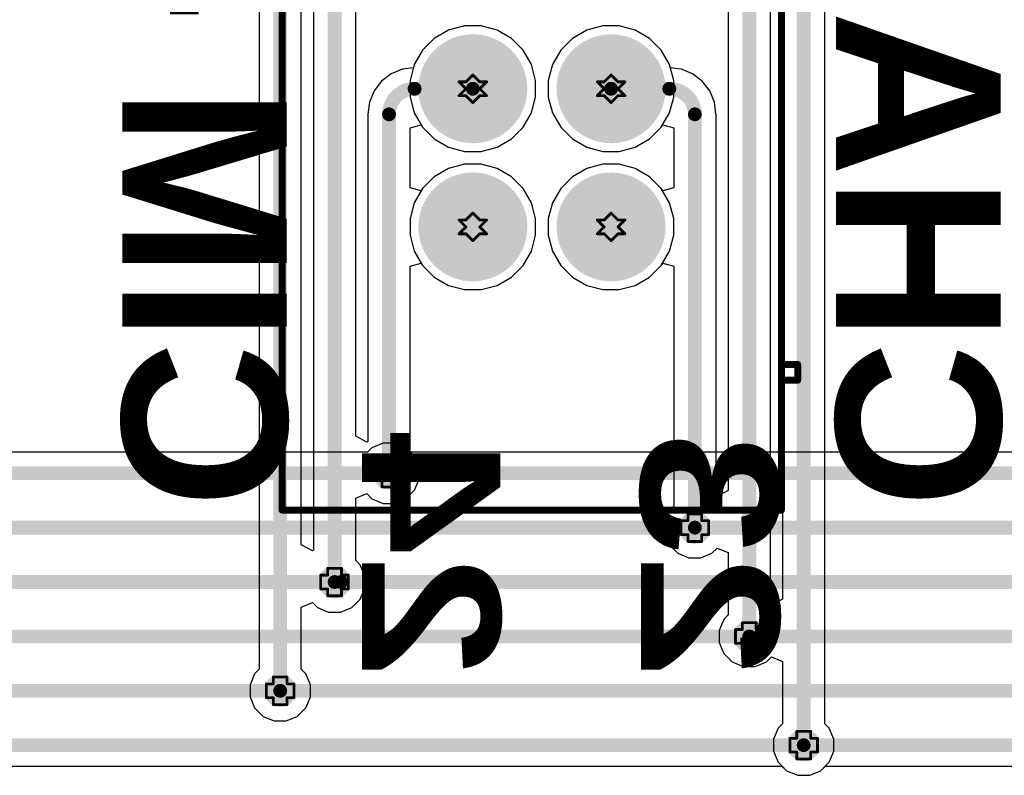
# Model space of a CAD drawing. Header units: inches. Extents: x -0.1 to 10.2, y 0 to 6.5.
# Tile 36 of 95: x 1.992 to 2.704, y 1.218 to 1.765. Entities that reach past the tile are written whole.
import ezdxf

# ---------------------------------------------------------------- set-up
doc = ezdxf.new("R2010")
doc.units = ezdxf.units.IN
doc.header["$MEASUREMENT"] = 0
for name, color, linetype in [('Bottom Layer', 5, 'Continuous'), ('Bottom Overlay', 54, 'Continuous'), ('Bottom Solder', 6, 'Continuous'), ('Drill Drawing', 1, 'Continuous'), ('Multi-Layer', 9, 'Continuous'), ('Pad Holes', 156, 'Continuous'), ('Top Layer', 1, 'Continuous'), ('Top Solder', 216, 'Continuous'), ('Via Holes', 16, 'Continuous')]:
    doc.layers.add(name, color=color, linetype=linetype)
doc.styles.add('Arial Black_Bold', font='txt', dxfattribs={"height": 0.2})
doc.styles.add('Arial_Bold', font='txt', dxfattribs={"height": 0.2})

# ---------------------------------------------------------------- blocks, each defined once
blk = doc.blocks.new('X9555WV_2_12_6TV01_B_55')
at = {"layer": 'Bottom Layer'}
h = blk.add_hatch(color=5, dxfattribs=at)
edge = h.paths.add_edge_path()
edge.add_arc((0.45, 0.05), 0.03543, 0, 360)
h = blk.add_hatch(color=5, dxfattribs=at)
edge = h.paths.add_edge_path()
edge.add_arc((0.55, 0.05), 0.03543, 0, 360)
h = blk.add_hatch(color=5, dxfattribs=at)
edge = h.paths.add_edge_path()
edge.add_arc((0.45, -0.05), 0.03543, 0, 360)
h = blk.add_hatch(color=5, dxfattribs=at)
edge = h.paths.add_edge_path()
edge.add_arc((0.55, -0.05), 0.03543, 0, 360)
at = {"layer": 'Bottom Solder'}
h = blk.add_hatch(color=6, dxfattribs=at)
edge = h.paths.add_edge_path()
edge.add_arc((0.45, 0.05), 0.03943, 0, 360)
h = blk.add_hatch(color=6, dxfattribs=at)
edge = h.paths.add_edge_path()
edge.add_arc((0.55, 0.05), 0.03943, 0, 360)
h = blk.add_hatch(color=6, dxfattribs=at)
edge = h.paths.add_edge_path()
edge.add_arc((0.45, -0.05), 0.03943, 0, 360)
h = blk.add_hatch(color=6, dxfattribs=at)
edge = h.paths.add_edge_path()
edge.add_arc((0.55, -0.05), 0.03943, 0, 360)
at = {"layer": 'Multi-Layer'}
h = blk.add_hatch(color=9, dxfattribs=at)
edge = h.paths.add_edge_path()
edge.add_arc((0.45, 0.05), 0.03543, 0, 360)
h = blk.add_hatch(color=9, dxfattribs=at)
edge = h.paths.add_edge_path()
edge.add_arc((0.55, 0.05), 0.03543, 0, 360)
h = blk.add_hatch(color=9, dxfattribs=at)
edge = h.paths.add_edge_path()
edge.add_arc((0.45, -0.05), 0.03543, 0, 360)
h = blk.add_hatch(color=9, dxfattribs=at)
edge = h.paths.add_edge_path()
edge.add_arc((0.55, -0.05), 0.03543, 0, 360)
at = {"layer": 'Pad Holes'}
h = blk.add_hatch(color=7, dxfattribs=at)
edge = h.paths.add_edge_path()
edge.add_arc((0.45, 0.05), 0.02165, 0, 360)
h = blk.add_hatch(color=7, dxfattribs=at)
edge = h.paths.add_edge_path()
edge.add_arc((0.55, 0.05), 0.02165, 0, 360)
h = blk.add_hatch(color=7, dxfattribs=at)
edge = h.paths.add_edge_path()
edge.add_arc((0.45, -0.05), 0.02165, 0, 360)
h = blk.add_hatch(color=7, dxfattribs=at)
edge = h.paths.add_edge_path()
edge.add_arc((0.55, -0.05), 0.02165, 0, 360)
at = {"layer": 'Top Layer'}
h = blk.add_hatch(color=1, dxfattribs=at)
edge = h.paths.add_edge_path()
edge.add_arc((0.45, 0.05), 0.03543, 0, 360)
h = blk.add_hatch(color=1, dxfattribs=at)
edge = h.paths.add_edge_path()
edge.add_arc((0.55, 0.05), 0.03543, 0, 360)
h = blk.add_hatch(color=1, dxfattribs=at)
edge = h.paths.add_edge_path()
edge.add_arc((0.45, -0.05), 0.03543, 0, 360)
h = blk.add_hatch(color=1, dxfattribs=at)
edge = h.paths.add_edge_path()
edge.add_arc((0.55, -0.05), 0.03543, 0, 360)
at = {"layer": 'Top Solder'}
h = blk.add_hatch(color=216, dxfattribs=at)
edge = h.paths.add_edge_path()
edge.add_arc((0.45, 0.05), 0.03943, 0, 360)
h = blk.add_hatch(color=216, dxfattribs=at)
edge = h.paths.add_edge_path()
edge.add_arc((0.55, 0.05), 0.03943, 0, 360)
h = blk.add_hatch(color=216, dxfattribs=at)
edge = h.paths.add_edge_path()
edge.add_arc((0.45, -0.05), 0.03943, 0, 360)
h = blk.add_hatch(color=216, dxfattribs=at)
edge = h.paths.add_edge_path()
edge.add_arc((0.55, -0.05), 0.03943, 0, 360)
at = {"layer": 'Bottom Overlay', "const_width": 0.005}
for points in [[(0.6496, 0.17323), (0.6496, 0.18504)], [(0.66097, 0.18504), (0.6496, 0.18504)], [(0.66097, 0.17323), (0.66097, 0.18504)], [(0.755, 0.17323), (-0.755, 0.17323)], [(0.755, -0.188), (0.755, 0.17323)], [(0.755, -0.188), (-0.755, -0.188)]]:
    blk.add_lwpolyline(points, dxfattribs=at)
at = {"layer": 'Bottom Overlay', "const_width": 0.0025}
for points in [[(0.64835, 0.18504, 1), (0.65085, 0.18504, 1)], [(0.64835, 0.18504, 1), (0.65085, 0.18504, 1)], [(0.65972, 0.18504, 1), (0.66221, 0.18504, 1)], [(0.65972, 0.18504, 1), (0.66221, 0.18504, 1)], [(0.64835, 0.17323, 1), (0.65085, 0.17323, 1)], [(0.65972, 0.17323, 1), (0.66221, 0.17323, 1)], [(0.75375, 0.17323, 1), (0.75625, 0.17323, 1)], [(0.75375, 0.17323, 1), (0.75625, 0.17323, 1)], [(0.75375, -0.188, 1), (0.75625, -0.188, 1)], [(0.75375, -0.188, 1), (0.75625, -0.188, 1)]]:
    blk.add_lwpolyline(points, format="xyb", close=True, dxfattribs=at)

msp = doc.modelspace()

# ---------------------------------------------------------------- hatches: boundary and pattern name
at = {"layer": 'Bottom Layer'}
h = msp.add_hatch(color=5, dxfattribs=at)
edge = h.paths.add_edge_path()
edge.add_arc((2.25905, 1.43701), 0.01181, 0, 360)
h = msp.add_hatch(color=5, dxfattribs=at)
edge = h.paths.add_edge_path()
edge.add_arc((2.48031, 1.39764), 0.01181, 0, 360)
h = msp.add_hatch(color=5, dxfattribs=at)
edge = h.paths.add_edge_path()
edge.add_arc((2.21968, 1.35827), 0.01181, 0, 360)
h = msp.add_hatch(color=5, dxfattribs=at)
edge = h.paths.add_edge_path()
edge.add_arc((2.51968, 1.3189), 0.01181, 0, 360)
h = msp.add_hatch(color=5, dxfattribs=at)
edge = h.paths.add_edge_path()
edge.add_arc((2.18031, 1.27953), 0.01181, 0, 360)
h = msp.add_hatch(color=5, dxfattribs=at)
edge = h.paths.add_edge_path()
edge.add_arc((2.55905, 1.24016), 0.01181, 0, 360)
at = {"layer": 'Top Layer'}
h = msp.add_hatch(color=1, dxfattribs=at)
edge = h.paths.add_edge_path()
edge.add_arc((2.25905, 1.43701), 0.01181, 0, 360)
h = msp.add_hatch(color=1, dxfattribs=at)
edge = h.paths.add_edge_path()
edge.add_arc((2.48031, 1.39764), 0.01181, 0, 360)
h = msp.add_hatch(color=1, dxfattribs=at)
edge = h.paths.add_edge_path()
edge.add_arc((2.21968, 1.35827), 0.01181, 0, 360)
h = msp.add_hatch(color=1, dxfattribs=at)
edge = h.paths.add_edge_path()
edge.add_arc((2.51968, 1.3189), 0.01181, 0, 360)
h = msp.add_hatch(color=1, dxfattribs=at)
edge = h.paths.add_edge_path()
edge.add_arc((2.18031, 1.27953), 0.01181, 0, 360)
h = msp.add_hatch(color=1, dxfattribs=at)
edge = h.paths.add_edge_path()
edge.add_arc((2.55905, 1.24016), 0.01181, 0, 360)
at = {"layer": 'Via Holes'}
h = msp.add_hatch(color=7, dxfattribs=at)
edge = h.paths.add_edge_path()
edge.add_arc((2.25905, 1.43701), 0.00591, 0, 360)
h = msp.add_hatch(color=7, dxfattribs=at)
edge = h.paths.add_edge_path()
edge.add_arc((2.48031, 1.39764), 0.00591, 0, 360)
h = msp.add_hatch(color=7, dxfattribs=at)
edge = h.paths.add_edge_path()
edge.add_arc((2.21968, 1.35827), 0.00591, 0, 360)
h = msp.add_hatch(color=7, dxfattribs=at)
edge = h.paths.add_edge_path()
edge.add_arc((2.51968, 1.3189), 0.00591, 0, 360)
h = msp.add_hatch(color=7, dxfattribs=at)
edge = h.paths.add_edge_path()
edge.add_arc((2.18031, 1.27953), 0.00591, 0, 360)
h = msp.add_hatch(color=7, dxfattribs=at)
edge = h.paths.add_edge_path()
edge.add_arc((2.55905, 1.24016), 0.00591, 0, 360)

# ---------------------------------------------------------------- linework, layer by layer
at = {"layer": 'Bottom Layer'}
for p, q in [((2.16502, 1.88583), (2.16502, 1.29508)), ((2.19561, 1.38513), (2.19561, 1.88583)), ((2.54376, 1.88583), (2.54376, 1.34576)), ((2.57435, 1.25571), (2.57435, 1.88583)), ((2.20439, 1.78346), (2.20439, 1.38137)), ((2.23498, 1.46387), (2.23498, 1.78346)), ((2.50439, 1.78346), (2.50439, 1.4245)), ((2.53498, 1.342), (2.53498, 1.78346)), ((2.3137, 1.76079), (2.30215, 1.75769)), ((2.32566, 1.76079), (2.3137, 1.76079)), ((2.33722, 1.75769), (2.32566, 1.76079)), ((2.4137, 1.76079), (2.40215, 1.75769)), ((2.42566, 1.76079), (2.4137, 1.76079)), ((2.43722, 1.75769), (2.42566, 1.76079)), ((2.30215, 1.75769), (2.29179, 1.75171)), ((2.34758, 1.75171), (2.33722, 1.75769)), ((2.40215, 1.75769), (2.39179, 1.75171)), ((2.44758, 1.75171), (2.43722, 1.75769)), ((2.29179, 1.75171), (2.28333, 1.74325)), ((2.35604, 1.74325), (2.34758, 1.75171)), ((2.39179, 1.75171), (2.38333, 1.74325)), ((2.45604, 1.74325), (2.44758, 1.75171)), ((2.28333, 1.74325), (2.27734, 1.73289)), ((2.36202, 1.73289), (2.35604, 1.74325)), ((2.38333, 1.74325), (2.37734, 1.73289)), ((2.46202, 1.73289), (2.45604, 1.74325)), ((2.27734, 1.73289), (2.27671, 1.73053)), ((2.36511, 1.72134), (2.36202, 1.73289)), ((2.37734, 1.73289), (2.37425, 1.72134)), ((2.46265, 1.73053), (2.46202, 1.73289)), ((2.26066, 1.72612), (2.25366, 1.72075)), ((2.26881, 1.72949), (2.26066, 1.72612)), ((2.27671, 1.73053), (2.26881, 1.72949)), ((2.47056, 1.72949), (2.46265, 1.73053)), ((2.47871, 1.72612), (2.47056, 1.72949)), ((2.48571, 1.72075), (2.47871, 1.72612)), ((2.25366, 1.72075), (2.24829, 1.71375)), ((2.36511, 1.70937), (2.36511, 1.72134)), ((2.37425, 1.72134), (2.37425, 1.70937)), ((2.49108, 1.71375), (2.48571, 1.72075)), ((2.24829, 1.71375), (2.24492, 1.7056)), ((2.49445, 1.7056), (2.49108, 1.71375)), ((2.24492, 1.7056), (2.24377, 1.69692)), ((2.36202, 1.69782), (2.36511, 1.70937)), ((2.37425, 1.70937), (2.37734, 1.69782)), ((2.49559, 1.69692), (2.49445, 1.7056)), ((2.24377, 1.69692), (2.24376, 1.69685)), ((2.24376, 1.69685), (2.24376, 1.69685)), ((2.24376, 1.69685), (2.24376, 1.69685)), ((2.24376, 1.69685), (2.24376, 1.46011)), ((2.35604, 1.68746), (2.36202, 1.69782)), ((2.37734, 1.69782), (2.38333, 1.68746)), ((2.49561, 1.69685), (2.49559, 1.69692)), ((2.49561, 1.42074), (2.49561, 1.69685)), ((2.49561, 1.69685), (2.49561, 1.69685)), ((2.49561, 1.69685), (2.49561, 1.69685)), ((2.27435, 1.68701), (2.28235, 1.68915)), ((2.28235, 1.68915), (2.28333, 1.68746)), ((2.45604, 1.68746), (2.45702, 1.68916)), ((2.45702, 1.68916), (2.46502, 1.68702)), ((2.27435, 1.6437), (2.27435, 1.68701)), ((2.28333, 1.68746), (2.29179, 1.679)), ((2.34758, 1.679), (2.35604, 1.68746)), ((2.38333, 1.68746), (2.39179, 1.679)), ((2.44758, 1.679), (2.45604, 1.68746)), ((2.46502, 1.68702), (2.46502, 1.64369)), ((2.29179, 1.679), (2.30215, 1.67302)), ((2.33722, 1.67302), (2.34758, 1.679)), ((2.39179, 1.679), (2.40215, 1.67302)), ((2.43722, 1.67302), (2.44758, 1.679)), ((2.30215, 1.67302), (2.3137, 1.66992)), ((2.3137, 1.66992), (2.32566, 1.66992)), ((2.32566, 1.66992), (2.33722, 1.67302)), ((2.40215, 1.67302), (2.4137, 1.66992)), ((2.4137, 1.66992), (2.42566, 1.66992)), ((2.42566, 1.66992), (2.43722, 1.67302)), ((2.3137, 1.66079), (2.30215, 1.65769)), ((2.32566, 1.66079), (2.3137, 1.66079)), ((2.33722, 1.65769), (2.32566, 1.66079)), ((2.4137, 1.66079), (2.40215, 1.65769)), ((2.42566, 1.66079), (2.4137, 1.66079)), ((2.43722, 1.65769), (2.42566, 1.66079)), ((2.30215, 1.65769), (2.29179, 1.65171)), ((2.34758, 1.65171), (2.33722, 1.65769)), ((2.40215, 1.65769), (2.39179, 1.65171)), ((2.44758, 1.65171), (2.43722, 1.65769)), ((2.29179, 1.65171), (2.28333, 1.64325)), ((2.35604, 1.64325), (2.34758, 1.65171)), ((2.39179, 1.65171), (2.38333, 1.64325)), ((2.45604, 1.64325), (2.44758, 1.65171)), ((2.28235, 1.64156), (2.27435, 1.6437)), ((2.28333, 1.64325), (2.28235, 1.64156)), ((2.36202, 1.63289), (2.35604, 1.64325)), ((2.38333, 1.64325), (2.37734, 1.63289)), ((2.45702, 1.64155), (2.45604, 1.64325)), ((2.46502, 1.64369), (2.45702, 1.64155)), ((2.36511, 1.62134), (2.36202, 1.63289)), ((2.37734, 1.63289), (2.37425, 1.62134)), ((2.36511, 1.60937), (2.36511, 1.62134)), ((2.37425, 1.62134), (2.37425, 1.60937)), ((2.36202, 1.59782), (2.36511, 1.60937)), ((2.37425, 1.60937), (2.37734, 1.59782)), ((2.35604, 1.58746), (2.36202, 1.59782)), ((2.37734, 1.59782), (2.38333, 1.58746)), ((2.27435, 1.58701), (2.28235, 1.58915)), ((2.28235, 1.58915), (2.28333, 1.58746)), ((2.45604, 1.58746), (2.45702, 1.58916)), ((2.45702, 1.58916), (2.46502, 1.58702)), ((2.27435, 1.45256), (2.27435, 1.58701)), ((2.28333, 1.58746), (2.29179, 1.579)), ((2.34758, 1.579), (2.35604, 1.58746)), ((2.38333, 1.58746), (2.39179, 1.579)), ((2.44758, 1.579), (2.45604, 1.58746)), ((2.46502, 1.58702), (2.46502, 1.41319)), ((2.29179, 1.579), (2.30215, 1.57302)), ((2.33722, 1.57302), (2.34758, 1.579)), ((2.39179, 1.579), (2.40215, 1.57302)), ((2.43722, 1.57302), (2.44758, 1.579)), ((2.30215, 1.57302), (2.3137, 1.56992)), ((2.3137, 1.56992), (2.32566, 1.56992)), ((2.32566, 1.56992), (2.33722, 1.57302)), ((2.40215, 1.57302), (2.4137, 1.56992)), ((2.4137, 1.56992), (2.42566, 1.56992)), ((2.42566, 1.56992), (2.43722, 1.57302)), ((2.24298, 1.45959), (2.23498, 1.46387)), ((2.24376, 1.46011), (2.24298, 1.45959)), ((2.27755, 1.44936), (2.27435, 1.45256)), ((2.28087, 1.44135), (2.27755, 1.44936)), ((2.28087, 1.43267), (2.28087, 1.44135)), ((2.27755, 1.42465), (2.28087, 1.43267)), ((2.27141, 1.41852), (2.27755, 1.42465)), ((2.23498, 1.41892), (2.24298, 1.42224)), ((2.23498, 1.37382), (2.23498, 1.41892)), ((2.24298, 1.42224), (2.2467, 1.41852)), ((2.2467, 1.41852), (2.25472, 1.4152)), ((2.26339, 1.4152), (2.27141, 1.41852)), ((2.49639, 1.42022), (2.49561, 1.42074)), ((2.50439, 1.4245), (2.49639, 1.42022)), ((2.25472, 1.4152), (2.26339, 1.4152)), ((2.46502, 1.41319), (2.46182, 1.40999)), ((2.46182, 1.40999), (2.4585, 1.40198)), ((2.4585, 1.40198), (2.4585, 1.3933)), ((2.4585, 1.3933), (2.46182, 1.38528)), ((2.20361, 1.38085), (2.19561, 1.38513)), ((2.46182, 1.38528), (2.46796, 1.37915)), ((2.49267, 1.37915), (2.49639, 1.38287)), ((2.49639, 1.38287), (2.50439, 1.37955)), ((2.20439, 1.38137), (2.20361, 1.38085)), ((2.46796, 1.37915), (2.47598, 1.37583)), ((2.47598, 1.37583), (2.48465, 1.37583)), ((2.48465, 1.37583), (2.49267, 1.37915)), ((2.50439, 1.37955), (2.50439, 1.33445)), ((2.23818, 1.37062), (2.23498, 1.37382)), ((2.2415, 1.36261), (2.23818, 1.37062)), ((2.2415, 1.35393), (2.2415, 1.36261)), ((2.23818, 1.34591), (2.2415, 1.35393)), ((2.19561, 1.34018), (2.20361, 1.3435)), ((2.19561, 1.29508), (2.19561, 1.34018)), ((2.20361, 1.3435), (2.20733, 1.33978)), ((2.20733, 1.33978), (2.21535, 1.33646)), ((2.22402, 1.33646), (2.23204, 1.33978)), ((2.23204, 1.33978), (2.23818, 1.34591)), ((2.53576, 1.34148), (2.53498, 1.342)), ((2.54376, 1.34576), (2.53576, 1.34148)), ((2.21535, 1.33646), (2.22402, 1.33646)), ((2.50439, 1.33445), (2.50119, 1.33125)), ((2.50119, 1.33125), (2.49787, 1.32324)), ((2.49787, 1.32324), (2.49787, 1.31456)), ((2.49787, 1.31456), (2.50119, 1.30654)), ((2.50119, 1.30654), (2.50733, 1.30041)), ((2.53204, 1.30041), (2.53576, 1.30413)), ((2.53576, 1.30413), (2.54376, 1.30081)), ((2.50733, 1.30041), (2.51535, 1.29709)), ((2.51535, 1.29709), (2.52402, 1.29709)), ((2.52402, 1.29709), (2.53204, 1.30041)), ((2.54376, 1.30081), (2.54376, 1.25571)), ((2.16182, 1.29188), (2.1585, 1.28387)), ((2.16502, 1.29508), (2.16182, 1.29188)), ((2.19881, 1.29188), (2.19561, 1.29508)), ((2.20213, 1.28387), (2.19881, 1.29188)), ((2.1585, 1.28387), (2.1585, 1.27519)), ((2.20213, 1.27519), (2.20213, 1.28387)), ((2.1585, 1.27519), (2.16182, 1.26717)), ((2.19881, 1.26717), (2.20213, 1.27519)), ((2.16182, 1.26717), (2.16796, 1.26104)), ((2.16796, 1.26104), (2.17598, 1.25772)), ((2.18465, 1.25772), (2.19267, 1.26104)), ((2.19267, 1.26104), (2.19881, 1.26717)), ((2.17598, 1.25772), (2.18465, 1.25772)), ((2.54376, 1.25571), (2.54056, 1.25251)), ((2.57755, 1.25251), (2.57435, 1.25571)), ((2.54056, 1.25251), (2.53724, 1.2445)), ((2.58087, 1.2445), (2.57755, 1.25251)), ((2.53724, 1.2445), (2.53724, 1.23582)), ((2.58087, 1.23582), (2.58087, 1.2445)), ((2.53724, 1.23582), (2.54056, 1.2278)), ((2.57755, 1.2278), (2.58087, 1.23582)), ((2.54056, 1.2278), (2.5467, 1.22167)), ((2.57141, 1.22167), (2.57755, 1.2278)), ((2.5467, 1.22167), (2.55472, 1.21835)), ((2.55472, 1.21835), (2.56339, 1.21835)), ((2.56339, 1.21835), (2.57141, 1.22167))]:
    msp.add_line(p, q, dxfattribs=at)
at = {"layer": 'Bottom Layer', "const_width": 0.01}
for points in [[(2.18031, 1.27953), (2.18031, 1.88583)], [(2.55905, 1.24016), (2.55905, 1.88583)], [(2.21968, 1.35827), (2.21968, 1.78346)], [(2.51968, 1.3189), (2.51968, 1.78346)], [(2.27756, 1.71535), (2.31968, 1.71535)], [(2.41968, 1.71535), (2.46181, 1.71535)], [(2.25905, 1.43701), (2.25905, 1.69685)], [(2.48031, 1.39764), (2.48031, 1.69685)]]:
    msp.add_lwpolyline(points, dxfattribs=at)
for points in [[(2.25905, 1.69685, -0.414214), (2.27756, 1.71535)], [(2.46181, 1.71535, -0.414217), (2.48031, 1.69685)]]:
    msp.add_lwpolyline(points, format="xyb", dxfattribs=at)
at = {"layer": 'Bottom Layer', "const_width": 0.005}
for points in [[(2.27506, 1.71535, 1), (2.28006, 1.71535, 1)], [(2.27506, 1.71535, 1), (2.28006, 1.71535, 1)], [(2.31718, 1.71535, 1), (2.32218, 1.71535, 1)], [(2.41718, 1.71535, 1), (2.42218, 1.71535, 1)], [(2.45931, 1.71535, 1), (2.46431, 1.71535, 1)], [(2.45931, 1.71535, 1), (2.46431, 1.71535, 1)], [(2.25655, 1.69685, 1), (2.26155, 1.69685, 1)], [(2.25655, 1.69685, 1), (2.26155, 1.69685, 1)], [(2.47781, 1.69685, 1), (2.48281, 1.69685, 1)], [(2.47781, 1.69685, 1), (2.48281, 1.69685, 1)], [(2.25655, 1.43701, 1), (2.26155, 1.43701, 1)], [(2.47781, 1.39764, 1), (2.48281, 1.39764, 1)], [(2.21718, 1.35827, 1), (2.22218, 1.35827, 1)], [(2.51718, 1.3189, 1), (2.52218, 1.3189, 1)], [(2.17781, 1.27953, 1), (2.18281, 1.27953, 1)], [(2.55655, 1.24016, 1), (2.56155, 1.24016, 1)]]:
    msp.add_lwpolyline(points, format="xyb", close=True, dxfattribs=at)
at = {"layer": 'Drill Drawing', "const_width": 0.002}
for points in [[(2.31468, 1.72035), (2.31968, 1.72535)], [(2.31968, 1.72535), (2.32468, 1.72035)], [(2.41468, 1.72035), (2.41968, 1.72535)], [(2.41968, 1.72535), (2.42468, 1.72035)], [(2.30968, 1.72035), (2.31468, 1.71535)], [(2.30968, 1.72035), (2.31468, 1.72035)], [(2.32468, 1.72035), (2.32968, 1.72035)], [(2.32468, 1.71535), (2.32968, 1.72035)], [(2.40968, 1.72035), (2.41468, 1.71535)], [(2.40968, 1.72035), (2.41468, 1.72035)], [(2.42468, 1.72035), (2.42968, 1.72035)], [(2.42468, 1.71535), (2.42968, 1.72035)], [(2.30968, 1.71035), (2.31468, 1.71535)], [(2.30968, 1.71035), (2.31468, 1.71035)], [(2.31468, 1.71035), (2.31968, 1.70535)], [(2.31968, 1.70535), (2.32468, 1.71035)], [(2.32468, 1.71535), (2.32968, 1.71035)], [(2.32468, 1.71035), (2.32968, 1.71035)], [(2.40968, 1.71035), (2.41468, 1.71535)], [(2.40968, 1.71035), (2.41468, 1.71035)], [(2.41468, 1.71035), (2.41968, 1.70535)], [(2.41968, 1.70535), (2.42468, 1.71035)], [(2.42468, 1.71535), (2.42968, 1.71035)], [(2.42468, 1.71035), (2.42968, 1.71035)], [(2.31468, 1.62035), (2.31968, 1.62535)], [(2.31968, 1.62535), (2.32468, 1.62035)], [(2.41468, 1.62035), (2.41968, 1.62535)], [(2.41968, 1.62535), (2.42468, 1.62035)], [(2.30968, 1.62035), (2.31468, 1.61535)], [(2.30968, 1.62035), (2.31468, 1.62035)], [(2.32468, 1.62035), (2.32968, 1.62035)], [(2.32468, 1.61535), (2.32968, 1.62035)], [(2.40968, 1.62035), (2.41468, 1.61535)], [(2.40968, 1.62035), (2.41468, 1.62035)], [(2.42468, 1.62035), (2.42968, 1.62035)], [(2.42468, 1.61535), (2.42968, 1.62035)], [(2.30968, 1.61035), (2.31468, 1.61535)], [(2.30968, 1.61035), (2.31468, 1.61035)], [(2.31468, 1.61035), (2.31968, 1.60535)], [(2.31968, 1.60535), (2.32468, 1.61035)], [(2.32468, 1.61535), (2.32968, 1.61035)], [(2.32468, 1.61035), (2.32968, 1.61035)], [(2.40968, 1.61035), (2.41468, 1.61535)], [(2.40968, 1.61035), (2.41468, 1.61035)], [(2.41468, 1.61035), (2.41968, 1.60535)], [(2.41968, 1.60535), (2.42468, 1.61035)], [(2.42468, 1.61535), (2.42968, 1.61035)], [(2.42468, 1.61035), (2.42968, 1.61035)], [(2.25405, 1.44201), (2.25405, 1.44701)], [(2.25405, 1.44701), (2.26405, 1.44701)], [(2.26405, 1.44201), (2.26405, 1.44701)], [(2.24905, 1.43201), (2.24905, 1.44201)], [(2.24905, 1.44201), (2.25405, 1.44201)], [(2.26405, 1.44201), (2.26905, 1.44201)], [(2.26905, 1.43201), (2.26905, 1.44201)], [(2.24905, 1.43201), (2.25405, 1.43201)], [(2.25405, 1.42701), (2.25405, 1.43201)], [(2.26405, 1.43201), (2.26905, 1.43201)], [(2.26405, 1.42701), (2.26405, 1.43201)], [(2.25405, 1.42701), (2.26405, 1.42701)], [(2.47031, 1.39264), (2.47031, 1.40264)], [(2.47031, 1.40264), (2.47531, 1.40264)], [(2.47531, 1.40264), (2.47531, 1.40764)], [(2.47531, 1.40764), (2.48531, 1.40764)], [(2.48531, 1.40264), (2.48531, 1.40764)], [(2.48531, 1.40264), (2.49031, 1.40264)], [(2.49031, 1.39264), (2.49031, 1.40264)], [(2.47031, 1.39264), (2.47531, 1.39264)], [(2.47531, 1.38764), (2.47531, 1.39264)], [(2.48531, 1.39264), (2.49031, 1.39264)], [(2.48531, 1.38764), (2.48531, 1.39264)], [(2.47531, 1.38764), (2.48531, 1.38764)], [(2.21468, 1.36327), (2.21468, 1.36827)], [(2.21468, 1.36827), (2.22468, 1.36827)], [(2.22468, 1.36327), (2.22468, 1.36827)], [(2.20968, 1.35327), (2.20968, 1.36327)], [(2.20968, 1.36327), (2.21468, 1.36327)], [(2.22468, 1.36327), (2.22968, 1.36327)], [(2.22968, 1.35327), (2.22968, 1.36327)], [(2.20968, 1.35327), (2.21468, 1.35327)], [(2.21468, 1.34827), (2.21468, 1.35327)], [(2.22468, 1.35327), (2.22968, 1.35327)], [(2.22468, 1.34827), (2.22468, 1.35327)], [(2.21468, 1.34827), (2.22468, 1.34827)], [(2.50968, 1.3139), (2.50968, 1.3239)], [(2.50968, 1.3239), (2.51468, 1.3239)], [(2.51468, 1.3239), (2.51468, 1.3289)], [(2.51468, 1.3289), (2.52468, 1.3289)], [(2.52468, 1.3239), (2.52468, 1.3289)], [(2.52468, 1.3239), (2.52968, 1.3239)], [(2.52968, 1.3139), (2.52968, 1.3239)], [(2.50968, 1.3139), (2.51468, 1.3139)], [(2.51468, 1.3089), (2.51468, 1.3139)], [(2.52468, 1.3139), (2.52968, 1.3139)], [(2.52468, 1.3089), (2.52468, 1.3139)], [(2.51468, 1.3089), (2.52468, 1.3089)], [(2.17531, 1.28453), (2.17531, 1.28953)], [(2.17531, 1.28953), (2.18531, 1.28953)], [(2.18531, 1.28453), (2.18531, 1.28953)], [(2.17031, 1.27453), (2.17031, 1.28453)], [(2.17031, 1.28453), (2.17531, 1.28453)], [(2.18531, 1.28453), (2.19031, 1.28453)], [(2.19031, 1.27453), (2.19031, 1.28453)], [(2.17031, 1.27453), (2.17531, 1.27453)], [(2.17531, 1.26953), (2.17531, 1.27453)], [(2.18531, 1.27453), (2.19031, 1.27453)], [(2.18531, 1.26953), (2.18531, 1.27453)], [(2.17531, 1.26953), (2.18531, 1.26953)], [(2.55405, 1.24516), (2.55405, 1.25016)], [(2.55405, 1.25016), (2.56405, 1.25016)], [(2.56405, 1.24516), (2.56405, 1.25016)], [(2.54905, 1.23516), (2.54905, 1.24516)], [(2.54905, 1.24516), (2.55405, 1.24516)], [(2.56405, 1.24516), (2.56905, 1.24516)], [(2.56905, 1.23516), (2.56905, 1.24516)], [(2.54905, 1.23516), (2.55405, 1.23516)], [(2.55405, 1.23016), (2.55405, 1.23516)], [(2.56405, 1.23516), (2.56905, 1.23516)], [(2.56405, 1.23016), (2.56405, 1.23516)], [(2.55405, 1.23016), (2.56405, 1.23016)]]:
    msp.add_lwpolyline(points, dxfattribs=at)
at = {"layer": 'Drill Drawing', "const_width": 0.001}
for points in [[(2.31918, 1.72535, 1), (2.32018, 1.72535, 1)], [(2.31918, 1.72535, 1), (2.32018, 1.72535, 1)], [(2.41918, 1.72535, 1), (2.42018, 1.72535, 1)], [(2.41918, 1.72535, 1), (2.42018, 1.72535, 1)], [(2.30918, 1.72035, 1), (2.31018, 1.72035, 1)], [(2.30918, 1.72035, 1), (2.31018, 1.72035, 1)], [(2.31418, 1.72035, 1), (2.31518, 1.72035, 1)], [(2.31418, 1.72035, 1), (2.31518, 1.72035, 1)], [(2.32418, 1.72035, 1), (2.32518, 1.72035, 1)], [(2.32418, 1.72035, 1), (2.32518, 1.72035, 1)], [(2.32918, 1.72035, 1), (2.33018, 1.72035, 1)], [(2.32918, 1.72035, 1), (2.33018, 1.72035, 1)], [(2.40918, 1.72035, 1), (2.41018, 1.72035, 1)], [(2.40918, 1.72035, 1), (2.41018, 1.72035, 1)], [(2.41418, 1.72035, 1), (2.41518, 1.72035, 1)], [(2.41418, 1.72035, 1), (2.41518, 1.72035, 1)], [(2.42418, 1.72035, 1), (2.42518, 1.72035, 1)], [(2.42418, 1.72035, 1), (2.42518, 1.72035, 1)], [(2.42918, 1.72035, 1), (2.43018, 1.72035, 1)], [(2.42918, 1.72035, 1), (2.43018, 1.72035, 1)], [(2.30918, 1.71035, 1), (2.31018, 1.71035, 1)], [(2.30918, 1.71035, 1), (2.31018, 1.71035, 1)], [(2.31418, 1.71535, 1), (2.31518, 1.71535, 1)], [(2.31418, 1.71535, 1), (2.31518, 1.71535, 1)], [(2.31418, 1.71035, 1), (2.31518, 1.71035, 1)], [(2.31418, 1.71035, 1), (2.31518, 1.71035, 1)], [(2.32418, 1.71535, 1), (2.32518, 1.71535, 1)], [(2.32418, 1.71535, 1), (2.32518, 1.71535, 1)], [(2.32418, 1.71035, 1), (2.32518, 1.71035, 1)], [(2.32418, 1.71035, 1), (2.32518, 1.71035, 1)], [(2.32918, 1.71035, 1), (2.33018, 1.71035, 1)], [(2.32918, 1.71035, 1), (2.33018, 1.71035, 1)], [(2.40918, 1.71035, 1), (2.41018, 1.71035, 1)], [(2.40918, 1.71035, 1), (2.41018, 1.71035, 1)], [(2.41418, 1.71535, 1), (2.41518, 1.71535, 1)], [(2.41418, 1.71535, 1), (2.41518, 1.71535, 1)], [(2.41418, 1.71035, 1), (2.41518, 1.71035, 1)], [(2.41418, 1.71035, 1), (2.41518, 1.71035, 1)], [(2.42418, 1.71535, 1), (2.42518, 1.71535, 1)], [(2.42418, 1.71535, 1), (2.42518, 1.71535, 1)], [(2.42418, 1.71035, 1), (2.42518, 1.71035, 1)], [(2.42418, 1.71035, 1), (2.42518, 1.71035, 1)], [(2.42918, 1.71035, 1), (2.43018, 1.71035, 1)], [(2.42918, 1.71035, 1), (2.43018, 1.71035, 1)], [(2.31918, 1.70535, 1), (2.32018, 1.70535, 1)], [(2.31918, 1.70535, 1), (2.32018, 1.70535, 1)], [(2.41918, 1.70535, 1), (2.42018, 1.70535, 1)], [(2.41918, 1.70535, 1), (2.42018, 1.70535, 1)], [(2.31918, 1.62535, 1), (2.32018, 1.62535, 1)], [(2.31918, 1.62535, 1), (2.32018, 1.62535, 1)], [(2.41918, 1.62535, 1), (2.42018, 1.62535, 1)], [(2.41918, 1.62535, 1), (2.42018, 1.62535, 1)], [(2.30918, 1.62035, 1), (2.31018, 1.62035, 1)], [(2.30918, 1.62035, 1), (2.31018, 1.62035, 1)], [(2.31418, 1.62035, 1), (2.31518, 1.62035, 1)], [(2.31418, 1.62035, 1), (2.31518, 1.62035, 1)], [(2.32418, 1.62035, 1), (2.32518, 1.62035, 1)], [(2.32418, 1.62035, 1), (2.32518, 1.62035, 1)], [(2.32918, 1.62035, 1), (2.33018, 1.62035, 1)], [(2.32918, 1.62035, 1), (2.33018, 1.62035, 1)], [(2.40918, 1.62035, 1), (2.41018, 1.62035, 1)], [(2.40918, 1.62035, 1), (2.41018, 1.62035, 1)], [(2.41418, 1.62035, 1), (2.41518, 1.62035, 1)], [(2.41418, 1.62035, 1), (2.41518, 1.62035, 1)], [(2.42418, 1.62035, 1), (2.42518, 1.62035, 1)], [(2.42418, 1.62035, 1), (2.42518, 1.62035, 1)], [(2.42918, 1.62035, 1), (2.43018, 1.62035, 1)], [(2.42918, 1.62035, 1), (2.43018, 1.62035, 1)], [(2.30918, 1.61035, 1), (2.31018, 1.61035, 1)], [(2.30918, 1.61035, 1), (2.31018, 1.61035, 1)], [(2.31418, 1.61535, 1), (2.31518, 1.61535, 1)], [(2.31418, 1.61535, 1), (2.31518, 1.61535, 1)], [(2.31418, 1.61035, 1), (2.31518, 1.61035, 1)], [(2.31418, 1.61035, 1), (2.31518, 1.61035, 1)], [(2.32418, 1.61535, 1), (2.32518, 1.61535, 1)], [(2.32418, 1.61535, 1), (2.32518, 1.61535, 1)], [(2.32418, 1.61035, 1), (2.32518, 1.61035, 1)], [(2.32418, 1.61035, 1), (2.32518, 1.61035, 1)], [(2.32918, 1.61035, 1), (2.33018, 1.61035, 1)], [(2.32918, 1.61035, 1), (2.33018, 1.61035, 1)], [(2.40918, 1.61035, 1), (2.41018, 1.61035, 1)], [(2.40918, 1.61035, 1), (2.41018, 1.61035, 1)], [(2.41418, 1.61535, 1), (2.41518, 1.61535, 1)], [(2.41418, 1.61535, 1), (2.41518, 1.61535, 1)], [(2.41418, 1.61035, 1), (2.41518, 1.61035, 1)], [(2.41418, 1.61035, 1), (2.41518, 1.61035, 1)], [(2.42418, 1.61535, 1), (2.42518, 1.61535, 1)], [(2.42418, 1.61535, 1), (2.42518, 1.61535, 1)], [(2.42418, 1.61035, 1), (2.42518, 1.61035, 1)], [(2.42418, 1.61035, 1), (2.42518, 1.61035, 1)], [(2.42918, 1.61035, 1), (2.43018, 1.61035, 1)], [(2.42918, 1.61035, 1), (2.43018, 1.61035, 1)], [(2.31918, 1.60535, 1), (2.32018, 1.60535, 1)], [(2.31918, 1.60535, 1), (2.32018, 1.60535, 1)], [(2.41918, 1.60535, 1), (2.42018, 1.60535, 1)], [(2.41918, 1.60535, 1), (2.42018, 1.60535, 1)], [(2.25355, 1.44701, 1), (2.25455, 1.44701, 1)], [(2.25355, 1.44701, 1), (2.25455, 1.44701, 1)], [(2.26355, 1.44701, 1), (2.26455, 1.44701, 1)], [(2.26355, 1.44701, 1), (2.26455, 1.44701, 1)], [(2.24855, 1.44201, 1), (2.24955, 1.44201, 1)], [(2.24855, 1.44201, 1), (2.24955, 1.44201, 1)], [(2.25355, 1.44201, 1), (2.25455, 1.44201, 1)], [(2.25355, 1.44201, 1), (2.25455, 1.44201, 1)], [(2.26355, 1.44201, 1), (2.26455, 1.44201, 1)], [(2.26355, 1.44201, 1), (2.26455, 1.44201, 1)], [(2.26855, 1.44201, 1), (2.26955, 1.44201, 1)], [(2.26855, 1.44201, 1), (2.26955, 1.44201, 1)], [(2.24855, 1.43201, 1), (2.24955, 1.43201, 1)], [(2.24855, 1.43201, 1), (2.24955, 1.43201, 1)], [(2.25355, 1.43201, 1), (2.25455, 1.43201, 1)], [(2.25355, 1.43201, 1), (2.25455, 1.43201, 1)], [(2.26355, 1.43201, 1), (2.26455, 1.43201, 1)], [(2.26355, 1.43201, 1), (2.26455, 1.43201, 1)], [(2.26855, 1.43201, 1), (2.26955, 1.43201, 1)], [(2.26855, 1.43201, 1), (2.26955, 1.43201, 1)], [(2.25355, 1.42701, 1), (2.25455, 1.42701, 1)], [(2.25355, 1.42701, 1), (2.25455, 1.42701, 1)], [(2.26355, 1.42701, 1), (2.26455, 1.42701, 1)], [(2.26355, 1.42701, 1), (2.26455, 1.42701, 1)], [(2.46981, 1.40264, 1), (2.47081, 1.40264, 1)], [(2.46981, 1.40264, 1), (2.47081, 1.40264, 1)], [(2.47481, 1.40764, 1), (2.47581, 1.40764, 1)], [(2.47481, 1.40764, 1), (2.47581, 1.40764, 1)], [(2.47481, 1.40264, 1), (2.47581, 1.40264, 1)], [(2.47481, 1.40264, 1), (2.47581, 1.40264, 1)], [(2.48481, 1.40764, 1), (2.48581, 1.40764, 1)], [(2.48481, 1.40764, 1), (2.48581, 1.40764, 1)], [(2.48481, 1.40264, 1), (2.48581, 1.40264, 1)], [(2.48481, 1.40264, 1), (2.48581, 1.40264, 1)], [(2.48981, 1.40264, 1), (2.49081, 1.40264, 1)], [(2.48981, 1.40264, 1), (2.49081, 1.40264, 1)], [(2.46981, 1.39264, 1), (2.47081, 1.39264, 1)], [(2.46981, 1.39264, 1), (2.47081, 1.39264, 1)], [(2.47481, 1.39264, 1), (2.47581, 1.39264, 1)], [(2.47481, 1.39264, 1), (2.47581, 1.39264, 1)], [(2.48481, 1.39264, 1), (2.48581, 1.39264, 1)], [(2.48481, 1.39264, 1), (2.48581, 1.39264, 1)], [(2.48981, 1.39264, 1), (2.49081, 1.39264, 1)], [(2.48981, 1.39264, 1), (2.49081, 1.39264, 1)], [(2.47481, 1.38764, 1), (2.47581, 1.38764, 1)], [(2.47481, 1.38764, 1), (2.47581, 1.38764, 1)], [(2.48481, 1.38764, 1), (2.48581, 1.38764, 1)], [(2.48481, 1.38764, 1), (2.48581, 1.38764, 1)], [(2.21418, 1.36827, 1), (2.21518, 1.36827, 1)], [(2.21418, 1.36827, 1), (2.21518, 1.36827, 1)], [(2.22418, 1.36827, 1), (2.22518, 1.36827, 1)], [(2.22418, 1.36827, 1), (2.22518, 1.36827, 1)], [(2.20918, 1.36327, 1), (2.21018, 1.36327, 1)], [(2.20918, 1.36327, 1), (2.21018, 1.36327, 1)], [(2.21418, 1.36327, 1), (2.21518, 1.36327, 1)], [(2.21418, 1.36327, 1), (2.21518, 1.36327, 1)], [(2.22418, 1.36327, 1), (2.22518, 1.36327, 1)], [(2.22418, 1.36327, 1), (2.22518, 1.36327, 1)], [(2.22918, 1.36327, 1), (2.23018, 1.36327, 1)], [(2.22918, 1.36327, 1), (2.23018, 1.36327, 1)], [(2.20918, 1.35327, 1), (2.21018, 1.35327, 1)], [(2.20918, 1.35327, 1), (2.21018, 1.35327, 1)], [(2.21418, 1.35327, 1), (2.21518, 1.35327, 1)], [(2.21418, 1.35327, 1), (2.21518, 1.35327, 1)], [(2.22418, 1.35327, 1), (2.22518, 1.35327, 1)], [(2.22418, 1.35327, 1), (2.22518, 1.35327, 1)], [(2.22918, 1.35327, 1), (2.23018, 1.35327, 1)], [(2.22918, 1.35327, 1), (2.23018, 1.35327, 1)], [(2.21418, 1.34827, 1), (2.21518, 1.34827, 1)], [(2.21418, 1.34827, 1), (2.21518, 1.34827, 1)], [(2.22418, 1.34827, 1), (2.22518, 1.34827, 1)], [(2.22418, 1.34827, 1), (2.22518, 1.34827, 1)], [(2.50918, 1.3239, 1), (2.51018, 1.3239, 1)], [(2.50918, 1.3239, 1), (2.51018, 1.3239, 1)], [(2.51418, 1.3289, 1), (2.51518, 1.3289, 1)], [(2.51418, 1.3289, 1), (2.51518, 1.3289, 1)], [(2.51418, 1.3239, 1), (2.51518, 1.3239, 1)], [(2.51418, 1.3239, 1), (2.51518, 1.3239, 1)], [(2.52418, 1.3289, 1), (2.52518, 1.3289, 1)], [(2.52418, 1.3289, 1), (2.52518, 1.3289, 1)], [(2.52418, 1.3239, 1), (2.52518, 1.3239, 1)], [(2.52418, 1.3239, 1), (2.52518, 1.3239, 1)], [(2.52918, 1.3239, 1), (2.53018, 1.3239, 1)], [(2.52918, 1.3239, 1), (2.53018, 1.3239, 1)], [(2.50918, 1.3139, 1), (2.51018, 1.3139, 1)], [(2.50918, 1.3139, 1), (2.51018, 1.3139, 1)], [(2.51418, 1.3139, 1), (2.51518, 1.3139, 1)], [(2.51418, 1.3139, 1), (2.51518, 1.3139, 1)], [(2.52418, 1.3139, 1), (2.52518, 1.3139, 1)], [(2.52418, 1.3139, 1), (2.52518, 1.3139, 1)], [(2.52918, 1.3139, 1), (2.53018, 1.3139, 1)], [(2.52918, 1.3139, 1), (2.53018, 1.3139, 1)], [(2.51418, 1.3089, 1), (2.51518, 1.3089, 1)], [(2.51418, 1.3089, 1), (2.51518, 1.3089, 1)], [(2.52418, 1.3089, 1), (2.52518, 1.3089, 1)], [(2.52418, 1.3089, 1), (2.52518, 1.3089, 1)], [(2.17481, 1.28953, 1), (2.17581, 1.28953, 1)], [(2.17481, 1.28953, 1), (2.17581, 1.28953, 1)], [(2.18481, 1.28953, 1), (2.18581, 1.28953, 1)], [(2.18481, 1.28953, 1), (2.18581, 1.28953, 1)], [(2.16981, 1.28453, 1), (2.17081, 1.28453, 1)], [(2.16981, 1.28453, 1), (2.17081, 1.28453, 1)], [(2.17481, 1.28453, 1), (2.17581, 1.28453, 1)], [(2.17481, 1.28453, 1), (2.17581, 1.28453, 1)], [(2.18481, 1.28453, 1), (2.18581, 1.28453, 1)], [(2.18481, 1.28453, 1), (2.18581, 1.28453, 1)], [(2.18981, 1.28453, 1), (2.19081, 1.28453, 1)], [(2.18981, 1.28453, 1), (2.19081, 1.28453, 1)], [(2.16981, 1.27453, 1), (2.17081, 1.27453, 1)], [(2.16981, 1.27453, 1), (2.17081, 1.27453, 1)], [(2.17481, 1.27453, 1), (2.17581, 1.27453, 1)], [(2.17481, 1.27453, 1), (2.17581, 1.27453, 1)], [(2.18481, 1.27453, 1), (2.18581, 1.27453, 1)], [(2.18481, 1.27453, 1), (2.18581, 1.27453, 1)], [(2.18981, 1.27453, 1), (2.19081, 1.27453, 1)], [(2.18981, 1.27453, 1), (2.19081, 1.27453, 1)], [(2.17481, 1.26953, 1), (2.17581, 1.26953, 1)], [(2.17481, 1.26953, 1), (2.17581, 1.26953, 1)], [(2.18481, 1.26953, 1), (2.18581, 1.26953, 1)], [(2.18481, 1.26953, 1), (2.18581, 1.26953, 1)], [(2.55355, 1.25016, 1), (2.55455, 1.25016, 1)], [(2.55355, 1.25016, 1), (2.55455, 1.25016, 1)], [(2.56355, 1.25016, 1), (2.56455, 1.25016, 1)], [(2.56355, 1.25016, 1), (2.56455, 1.25016, 1)], [(2.54855, 1.24516, 1), (2.54955, 1.24516, 1)], [(2.54855, 1.24516, 1), (2.54955, 1.24516, 1)], [(2.55355, 1.24516, 1), (2.55455, 1.24516, 1)], [(2.55355, 1.24516, 1), (2.55455, 1.24516, 1)], [(2.56355, 1.24516, 1), (2.56455, 1.24516, 1)], [(2.56355, 1.24516, 1), (2.56455, 1.24516, 1)], [(2.56855, 1.24516, 1), (2.56955, 1.24516, 1)], [(2.56855, 1.24516, 1), (2.56955, 1.24516, 1)], [(2.54855, 1.23516, 1), (2.54955, 1.23516, 1)], [(2.54855, 1.23516, 1), (2.54955, 1.23516, 1)], [(2.55355, 1.23516, 1), (2.55455, 1.23516, 1)], [(2.55355, 1.23516, 1), (2.55455, 1.23516, 1)], [(2.56355, 1.23516, 1), (2.56455, 1.23516, 1)], [(2.56355, 1.23516, 1), (2.56455, 1.23516, 1)], [(2.56855, 1.23516, 1), (2.56955, 1.23516, 1)], [(2.56855, 1.23516, 1), (2.56955, 1.23516, 1)], [(2.55355, 1.23016, 1), (2.55455, 1.23016, 1)], [(2.55355, 1.23016, 1), (2.55455, 1.23016, 1)], [(2.56355, 1.23016, 1), (2.56455, 1.23016, 1)], [(2.56355, 1.23016, 1), (2.56455, 1.23016, 1)]]:
    msp.add_lwpolyline(points, format="xyb", close=True, dxfattribs=at)
at = {"layer": 'Top Layer'}
for p, q in [((2.3137, 1.76079), (2.30215, 1.75769)), ((2.32566, 1.76079), (2.3137, 1.76079)), ((2.33722, 1.75769), (2.32566, 1.76079)), ((2.4137, 1.76079), (2.40215, 1.75769)), ((2.42566, 1.76079), (2.4137, 1.76079)), ((2.43722, 1.75769), (2.42566, 1.76079)), ((2.30215, 1.75769), (2.29179, 1.75171)), ((2.34758, 1.75171), (2.33722, 1.75769)), ((2.40215, 1.75769), (2.39179, 1.75171)), ((2.44758, 1.75171), (2.43722, 1.75769)), ((2.29179, 1.75171), (2.28333, 1.74325)), ((2.35604, 1.74325), (2.34758, 1.75171)), ((2.39179, 1.75171), (2.38333, 1.74325)), ((2.45604, 1.74325), (2.44758, 1.75171)), ((2.28333, 1.74325), (2.27734, 1.73289)), ((2.36202, 1.73289), (2.35604, 1.74325)), ((2.38333, 1.74325), (2.37734, 1.73289)), ((2.46202, 1.73289), (2.45604, 1.74325)), ((2.27734, 1.73289), (2.27425, 1.72134)), ((2.36511, 1.72134), (2.36202, 1.73289)), ((2.37734, 1.73289), (2.37425, 1.72134)), ((2.46511, 1.72134), (2.46202, 1.73289)), ((2.27425, 1.72134), (2.27425, 1.70937)), ((2.36511, 1.70937), (2.36511, 1.72134)), ((2.37425, 1.72134), (2.37425, 1.70937)), ((2.46511, 1.70937), (2.46511, 1.72134)), ((2.27425, 1.70937), (2.27734, 1.69782)), ((2.36202, 1.69782), (2.36511, 1.70937)), ((2.37425, 1.70937), (2.37734, 1.69782)), ((2.46202, 1.69782), (2.46511, 1.70937)), ((2.27734, 1.69782), (2.28333, 1.68746)), ((2.35604, 1.68746), (2.36202, 1.69782)), ((2.37734, 1.69782), (2.38333, 1.68746)), ((2.45604, 1.68746), (2.46202, 1.69782)), ((2.28333, 1.68746), (2.29179, 1.679)), ((2.34758, 1.679), (2.35604, 1.68746)), ((2.38333, 1.68746), (2.39179, 1.679)), ((2.44758, 1.679), (2.45604, 1.68746)), ((2.29179, 1.679), (2.30215, 1.67302)), ((2.33722, 1.67302), (2.34758, 1.679)), ((2.39179, 1.679), (2.40215, 1.67302)), ((2.43722, 1.67302), (2.44758, 1.679)), ((2.30215, 1.67302), (2.3137, 1.66992)), ((2.3137, 1.66992), (2.32566, 1.66992)), ((2.32566, 1.66992), (2.33722, 1.67302)), ((2.40215, 1.67302), (2.4137, 1.66992)), ((2.4137, 1.66992), (2.42566, 1.66992)), ((2.42566, 1.66992), (2.43722, 1.67302)), ((2.3137, 1.66079), (2.30215, 1.65769)), ((2.32566, 1.66079), (2.3137, 1.66079)), ((2.33722, 1.65769), (2.32566, 1.66079)), ((2.4137, 1.66079), (2.40215, 1.65769)), ((2.42566, 1.66079), (2.4137, 1.66079)), ((2.43722, 1.65769), (2.42566, 1.66079)), ((2.30215, 1.65769), (2.29179, 1.65171)), ((2.34758, 1.65171), (2.33722, 1.65769)), ((2.40215, 1.65769), (2.39179, 1.65171)), ((2.44758, 1.65171), (2.43722, 1.65769)), ((2.29179, 1.65171), (2.28333, 1.64325)), ((2.35604, 1.64325), (2.34758, 1.65171)), ((2.39179, 1.65171), (2.38333, 1.64325)), ((2.45604, 1.64325), (2.44758, 1.65171)), ((2.28333, 1.64325), (2.27734, 1.63289)), ((2.36202, 1.63289), (2.35604, 1.64325)), ((2.38333, 1.64325), (2.37734, 1.63289)), ((2.46202, 1.63289), (2.45604, 1.64325)), ((2.27734, 1.63289), (2.27425, 1.62134)), ((2.36511, 1.62134), (2.36202, 1.63289)), ((2.37734, 1.63289), (2.37425, 1.62134)), ((2.46511, 1.62134), (2.46202, 1.63289)), ((2.27425, 1.62134), (2.27425, 1.60937)), ((2.36511, 1.60937), (2.36511, 1.62134)), ((2.37425, 1.62134), (2.37425, 1.60937)), ((2.46511, 1.60937), (2.46511, 1.62134)), ((2.27425, 1.60937), (2.27734, 1.59782)), ((2.36202, 1.59782), (2.36511, 1.60937)), ((2.37425, 1.60937), (2.37734, 1.59782)), ((2.46202, 1.59782), (2.46511, 1.60937)), ((2.27734, 1.59782), (2.28333, 1.58746)), ((2.35604, 1.58746), (2.36202, 1.59782)), ((2.37734, 1.59782), (2.38333, 1.58746)), ((2.45604, 1.58746), (2.46202, 1.59782)), ((2.28333, 1.58746), (2.29179, 1.579)), ((2.34758, 1.579), (2.35604, 1.58746)), ((2.38333, 1.58746), (2.39179, 1.579)), ((2.44758, 1.579), (2.45604, 1.58746)), ((2.29179, 1.579), (2.30215, 1.57302)), ((2.33722, 1.57302), (2.34758, 1.579)), ((2.39179, 1.579), (2.40215, 1.57302)), ((2.43722, 1.57302), (2.44758, 1.579)), ((2.30215, 1.57302), (2.3137, 1.56992)), ((2.3137, 1.56992), (2.32566, 1.56992)), ((2.32566, 1.56992), (2.33722, 1.57302)), ((2.40215, 1.57302), (2.4137, 1.56992)), ((2.4137, 1.56992), (2.42566, 1.56992)), ((2.42566, 1.56992), (2.43722, 1.57302)), ((2.2467, 1.4555), (2.2435, 1.4523)), ((2.25472, 1.45882), (2.2467, 1.4555)), ((2.26339, 1.45882), (2.25472, 1.45882)), ((2.27141, 1.4555), (2.26339, 1.45882)), ((2.27461, 1.4523), (2.27141, 1.4555)), ((2.2435, 1.4523), (1.32972, 1.4523)), ((3.18839, 1.4523), (2.27461, 1.4523)), ((1.62972, 1.22486), (2.5435, 1.22486)), ((2.5435, 1.22486), (2.5467, 1.22167)), ((2.5467, 1.22167), (2.55472, 1.21835)), ((2.55472, 1.21835), (2.56339, 1.21835)), ((2.56339, 1.21835), (2.57141, 1.22167)), ((2.57141, 1.22167), (2.57461, 1.22486)), ((2.57461, 1.22486), (3.48839, 1.22486))]:
    msp.add_line(p, q, dxfattribs=at)
at = {"layer": 'Top Layer', "const_width": 0.01}
for points in [[(1.31417, 1.43701), (2.25905, 1.43701)], [(2.25905, 1.43701), (3.20394, 1.43701)], [(1.53543, 1.39764), (2.48031, 1.39764)], [(2.48031, 1.39764), (3.4252, 1.39764)], [(1.27953, 1.35827), (2.22441, 1.35827)], [(2.22441, 1.35827), (3.16929, 1.35827)], [(1.5748, 1.3189), (2.51968, 1.3189)], [(2.51968, 1.3189), (3.46457, 1.3189)], [(1.23543, 1.27953), (2.18031, 1.27953)], [(2.18031, 1.27953), (3.1252, 1.27953)], [(1.61417, 1.24016), (2.55905, 1.24016)], [(2.55905, 1.24016), (3.50394, 1.24016)]]:
    msp.add_lwpolyline(points, dxfattribs=at)
at = {"layer": 'Top Layer', "const_width": 0.005}
for points in [[(2.25655, 1.43701, 1), (2.26155, 1.43701, 1)], [(2.25655, 1.43701, 1), (2.26155, 1.43701, 1)], [(2.47781, 1.39764, 1), (2.48281, 1.39764, 1)], [(2.47781, 1.39764, 1), (2.48281, 1.39764, 1)], [(2.22191, 1.35827, 1), (2.22691, 1.35827, 1)], [(2.22191, 1.35827, 1), (2.22691, 1.35827, 1)], [(2.51718, 1.3189, 1), (2.52218, 1.3189, 1)], [(2.51718, 1.3189, 1), (2.52218, 1.3189, 1)], [(2.17781, 1.27953, 1), (2.18281, 1.27953, 1)], [(2.17781, 1.27953, 1), (2.18281, 1.27953, 1)], [(2.55655, 1.24016, 1), (2.56155, 1.24016, 1)], [(2.55655, 1.24016, 1), (2.56155, 1.24016, 1)]]:
    msp.add_lwpolyline(points, format="xyb", close=True, dxfattribs=at)

# ---------------------------------------------------------------- block references
at = {"rotation": 270}
msp.add_blockref('X9555WV_2_12_6TV01_B_55', (2.36968, 2.16535), dxfattribs=at)

# ---------------------------------------------------------------- texts
at = {"layer": 'Bottom Overlay', "text_generation_flag": 2}
for s, height, style, p in [('CIM - BOARD NO.2', 0.119, 'Arial_Bold', (2.06607, 1.41188)), ('CHANNEL 4 5 6', 0.119, 'Arial_Bold', (2.58251, 1.41188)), ('24', 0.1, 'Arial Black_Bold', (2.23958, 1.28924)), ('23', 0.1, 'Arial Black_Bold', (2.44131, 1.28924))]:
    msp.add_text(s, height=height, rotation=270, dxfattribs=dict(at, style=style)).set_placement(p)

doc.saveas('drawing.dxf')
